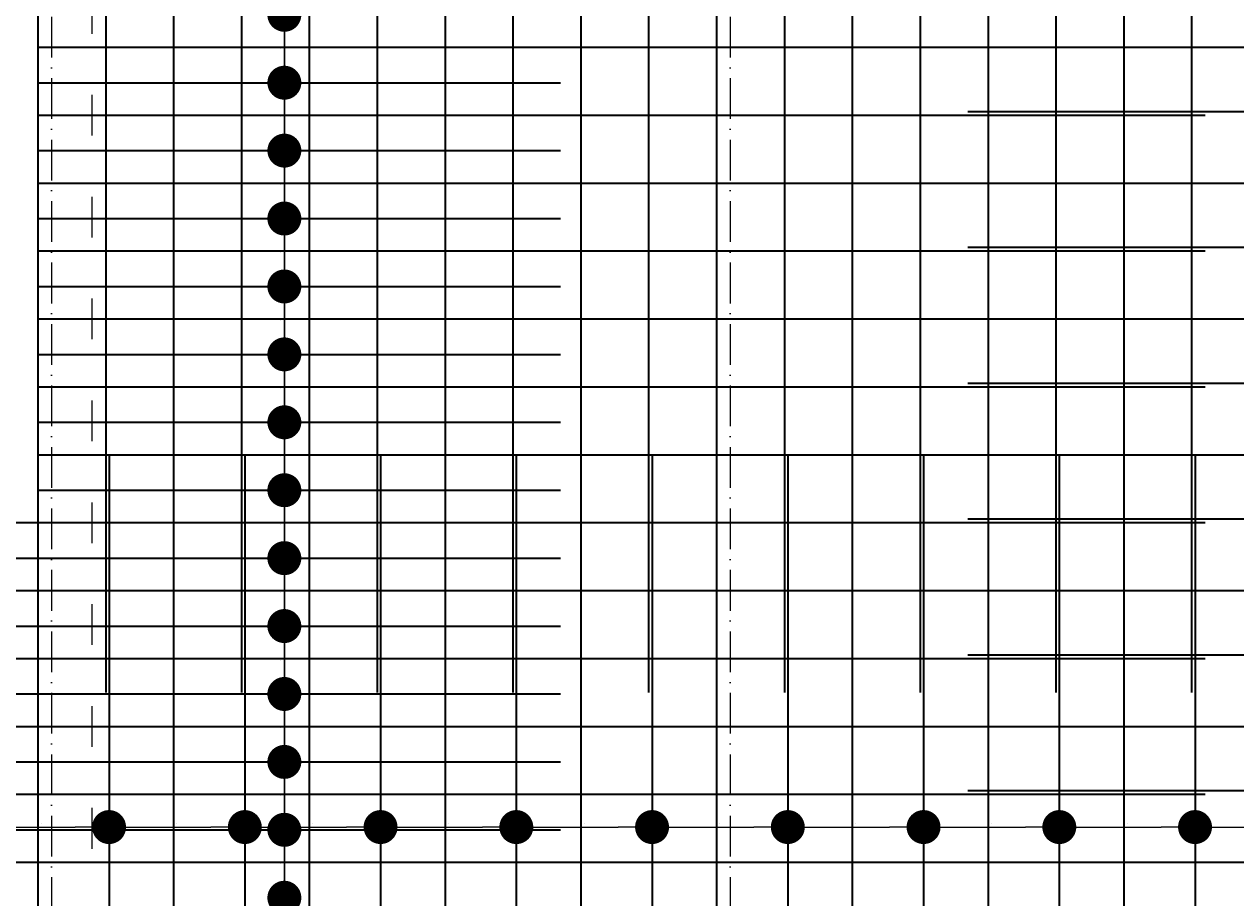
# Model space of a CAD drawing. Header units: millimetres. Extents: x 295948 to 312016, y 6878 to 18016.
# Tile 98 of 252: x 302032 to 302389, y 15827 to 16084. Entities that reach past the tile are written whole.
import ezdxf

# ---------------------------------------------------------------- set-up
doc = ezdxf.new("R2010")
doc.units = ezdxf.units.MM
doc.linetypes.add('ACAD_ISO03W100', pattern=[30, 12, -18])
doc.linetypes.add('ACAD_ISO10W100', pattern=[18, 12, -3, 0, -3])
for name, color, linetype, lineweight in [('konstrukcja wymiary', 1, 'Continuous', 13), ('osie', 5, 'ACAD_ISO10W100', 13), ('zbrojenie płyty', 141, 'Continuous', 35)]:
    doc.layers.add(name, color=color, linetype=linetype, lineweight=lineweight)
doc.layers.add('przerywane', color=6, linetype='ACAD_ISO03W100')
doc.styles.get("Standard").update_dxf_attribs({"font": 'romand.shx', "oblique": 10})
doc.dimstyles.new('kropki', dxfattribs={"dimtxt": 0.001, "dimasz": 10, "dimexe": 1.25, "dimexo": 0.625, "dimgap": 1, "dimtad": 1, "dimtxsty": 'Standard', "dimblk": 'DOT', "dimcen": 2.5, "dimadec": 0, "dimazin": 0, "dimtfac": 1, "dimtmove": 0, "dimatfit": 3, "dimfxl": 1, "dimfxlon": 1, "dimarcsym": 0})

# ---------------------------------------------------------------- blocks, each defined once
blk = doc.blocks.new('_Dot')
at = {"color": 0, "linetype": 'ByBlock', "lineweight": -2}
blk.add_line((-0.5, 0), (-1, 0), dxfattribs=at)
at = {"color": 0, "linetype": 'ByBlock', "const_width": 0.5}
blk.add_lwpolyline([(-0.25, 0, 1), (0.25, 0, 1)], format="xyb", close=True, dxfattribs=at)
blk = doc.blocks.new('*D2038')
at = {"layer": 'Defpoints', "color": 0, "transparency": 16777216}
for p in [(302057.44, 15847.6), (302017.44, 15837.24), (302057.44, 15837.24)]:
    blk.add_point(p, dxfattribs=at)
at = {"layer": 'konstrukcja wymiary', "color": 0, "lineweight": -2, "transparency": 16777216}
for p, q in [((302017.44, 15846.6), (302017.44, 15848.85)), ((302027.44, 15847.6), (302047.44, 15847.6)), ((302057.44, 15846.6), (302057.44, 15848.85))]:
    blk.add_line(p, q, dxfattribs=at)
at = {"layer": 'konstrukcja wymiary', "color": 0, "lineweight": -2, "transparency": 16777216, "xscale": 10, "yscale": 10, "zscale": 10, "rotation": 180}
blk.add_blockref('_Dot', (302017.44, 15847.6), dxfattribs=at)
at = {"layer": 'konstrukcja wymiary', "color": 0, "lineweight": -2, "transparency": 16777216, "xscale": 10, "yscale": 10, "zscale": 10}
blk.add_blockref('_Dot', (302057.44, 15847.6), dxfattribs=at)
at = {"layer": 'konstrukcja wymiary', "color": 0, "transparency": 16777216, "insert": (302037.44, 15848.61), "char_height": 0.001, "attachment_point": 5}
blk.add_mtext('40', dxfattribs=at)
blk = doc.blocks.new('*D2039')
at = {"layer": 'Defpoints', "color": 0, "transparency": 16777216}
for p in [(302097.44, 15847.6), (302057.44, 15837.24), (302097.44, 15837.24)]:
    blk.add_point(p, dxfattribs=at)
at = {"layer": 'konstrukcja wymiary', "color": 0, "lineweight": -2, "transparency": 16777216}
for p, q in [((302057.44, 15846.6), (302057.44, 15848.85)), ((302067.44, 15847.6), (302087.44, 15847.6)), ((302097.44, 15846.6), (302097.44, 15848.85))]:
    blk.add_line(p, q, dxfattribs=at)
at = {"layer": 'konstrukcja wymiary', "color": 0, "lineweight": -2, "transparency": 16777216, "xscale": 10, "yscale": 10, "zscale": 10, "rotation": 180}
blk.add_blockref('_Dot', (302057.44, 15847.6), dxfattribs=at)
at = {"layer": 'konstrukcja wymiary', "color": 0, "lineweight": -2, "transparency": 16777216, "xscale": 10, "yscale": 10, "zscale": 10}
blk.add_blockref('_Dot', (302097.44, 15847.6), dxfattribs=at)
at = {"layer": 'konstrukcja wymiary', "color": 0, "transparency": 16777216, "insert": (302077.44, 15848.61), "char_height": 0.001, "attachment_point": 5}
blk.add_mtext('40', dxfattribs=at)
blk = doc.blocks.new('*D2040')
at = {"layer": 'Defpoints', "color": 0, "transparency": 16777216}
for p in [(302137.44, 15847.6), (302097.44, 15837.24), (302137.44, 15837.24)]:
    blk.add_point(p, dxfattribs=at)
at = {"layer": 'konstrukcja wymiary', "color": 0, "lineweight": -2, "transparency": 16777216}
for p, q in [((302097.44, 15846.6), (302097.44, 15848.85)), ((302107.44, 15847.6), (302127.44, 15847.6)), ((302137.44, 15846.6), (302137.44, 15848.85))]:
    blk.add_line(p, q, dxfattribs=at)
at = {"layer": 'konstrukcja wymiary', "color": 0, "lineweight": -2, "transparency": 16777216, "xscale": 10, "yscale": 10, "zscale": 10, "rotation": 180}
blk.add_blockref('_Dot', (302097.44, 15847.6), dxfattribs=at)
at = {"layer": 'konstrukcja wymiary', "color": 0, "lineweight": -2, "transparency": 16777216, "xscale": 10, "yscale": 10, "zscale": 10}
blk.add_blockref('_Dot', (302137.44, 15847.6), dxfattribs=at)
at = {"layer": 'konstrukcja wymiary', "color": 0, "transparency": 16777216, "insert": (302117.44, 15848.61), "char_height": 0.001, "attachment_point": 5}
blk.add_mtext('40', dxfattribs=at)
blk = doc.blocks.new('*D2041')
at = {"layer": 'Defpoints', "color": 0, "transparency": 16777216}
for p in [(302177.44, 15847.6), (302137.44, 15837.24), (302177.44, 15837.24)]:
    blk.add_point(p, dxfattribs=at)
at = {"layer": 'konstrukcja wymiary', "color": 0, "lineweight": -2, "transparency": 16777216}
for p, q in [((302137.44, 15846.6), (302137.44, 15848.85)), ((302147.44, 15847.6), (302167.44, 15847.6)), ((302177.44, 15846.6), (302177.44, 15848.85))]:
    blk.add_line(p, q, dxfattribs=at)
at = {"layer": 'konstrukcja wymiary', "color": 0, "lineweight": -2, "transparency": 16777216, "xscale": 10, "yscale": 10, "zscale": 10, "rotation": 180}
blk.add_blockref('_Dot', (302137.44, 15847.6), dxfattribs=at)
at = {"layer": 'konstrukcja wymiary', "color": 0, "lineweight": -2, "transparency": 16777216, "xscale": 10, "yscale": 10, "zscale": 10}
blk.add_blockref('_Dot', (302177.44, 15847.6), dxfattribs=at)
at = {"layer": 'konstrukcja wymiary', "color": 0, "transparency": 16777216, "insert": (302157.44, 15848.61), "char_height": 0.001, "attachment_point": 5}
blk.add_mtext('40', dxfattribs=at)
blk = doc.blocks.new('*D2042')
at = {"layer": 'Defpoints', "color": 0, "transparency": 16777216}
for p in [(302217.44, 15847.6), (302177.44, 15837.24), (302217.44, 15837.24)]:
    blk.add_point(p, dxfattribs=at)
at = {"layer": 'konstrukcja wymiary', "color": 0, "lineweight": -2, "transparency": 16777216}
for p, q in [((302177.44, 15846.6), (302177.44, 15848.85)), ((302187.44, 15847.6), (302207.44, 15847.6)), ((302217.44, 15846.6), (302217.44, 15848.85))]:
    blk.add_line(p, q, dxfattribs=at)
at = {"layer": 'konstrukcja wymiary', "color": 0, "lineweight": -2, "transparency": 16777216, "xscale": 10, "yscale": 10, "zscale": 10, "rotation": 180}
blk.add_blockref('_Dot', (302177.44, 15847.6), dxfattribs=at)
at = {"layer": 'konstrukcja wymiary', "color": 0, "lineweight": -2, "transparency": 16777216, "xscale": 10, "yscale": 10, "zscale": 10}
blk.add_blockref('_Dot', (302217.44, 15847.6), dxfattribs=at)
at = {"layer": 'konstrukcja wymiary', "color": 0, "transparency": 16777216, "insert": (302197.44, 15848.61), "char_height": 0.001, "attachment_point": 5}
blk.add_mtext('40', dxfattribs=at)
blk = doc.blocks.new('*D2043')
at = {"layer": 'Defpoints', "color": 0, "transparency": 16777216}
for p in [(302257.44, 15847.6), (302217.44, 15837.24), (302257.44, 15837.24)]:
    blk.add_point(p, dxfattribs=at)
at = {"layer": 'konstrukcja wymiary', "color": 0, "lineweight": -2, "transparency": 16777216}
for p, q in [((302217.44, 15846.6), (302217.44, 15848.85)), ((302227.44, 15847.6), (302247.44, 15847.6)), ((302257.44, 15846.6), (302257.44, 15848.85))]:
    blk.add_line(p, q, dxfattribs=at)
at = {"layer": 'konstrukcja wymiary', "color": 0, "lineweight": -2, "transparency": 16777216, "xscale": 10, "yscale": 10, "zscale": 10, "rotation": 180}
blk.add_blockref('_Dot', (302217.44, 15847.6), dxfattribs=at)
at = {"layer": 'konstrukcja wymiary', "color": 0, "lineweight": -2, "transparency": 16777216, "xscale": 10, "yscale": 10, "zscale": 10}
blk.add_blockref('_Dot', (302257.44, 15847.6), dxfattribs=at)
at = {"layer": 'konstrukcja wymiary', "color": 0, "transparency": 16777216, "insert": (302237.44, 15848.61), "char_height": 0.001, "attachment_point": 5}
blk.add_mtext('40', dxfattribs=at)
blk = doc.blocks.new('*D2044')
at = {"layer": 'Defpoints', "color": 0, "transparency": 16777216}
for p in [(302297.44, 15847.6), (302257.44, 15837.24), (302297.44, 15837.24)]:
    blk.add_point(p, dxfattribs=at)
at = {"layer": 'konstrukcja wymiary', "color": 0, "lineweight": -2, "transparency": 16777216}
for p, q in [((302257.44, 15846.6), (302257.44, 15848.85)), ((302267.44, 15847.6), (302287.44, 15847.6)), ((302297.44, 15846.6), (302297.44, 15848.85))]:
    blk.add_line(p, q, dxfattribs=at)
at = {"layer": 'konstrukcja wymiary', "color": 0, "lineweight": -2, "transparency": 16777216, "xscale": 10, "yscale": 10, "zscale": 10, "rotation": 180}
blk.add_blockref('_Dot', (302257.44, 15847.6), dxfattribs=at)
at = {"layer": 'konstrukcja wymiary', "color": 0, "lineweight": -2, "transparency": 16777216, "xscale": 10, "yscale": 10, "zscale": 10}
blk.add_blockref('_Dot', (302297.44, 15847.6), dxfattribs=at)
at = {"layer": 'konstrukcja wymiary', "color": 0, "transparency": 16777216, "insert": (302277.44, 15848.61), "char_height": 0.001, "attachment_point": 5}
blk.add_mtext('40', dxfattribs=at)
blk = doc.blocks.new('*D2045')
at = {"layer": 'Defpoints', "color": 0, "transparency": 16777216}
for p in [(302337.44, 15847.6), (302297.44, 15837.24), (302337.44, 15837.24)]:
    blk.add_point(p, dxfattribs=at)
at = {"layer": 'konstrukcja wymiary', "color": 0, "lineweight": -2, "transparency": 16777216}
for p, q in [((302297.44, 15846.6), (302297.44, 15848.85)), ((302307.44, 15847.6), (302327.44, 15847.6)), ((302337.44, 15846.6), (302337.44, 15848.85))]:
    blk.add_line(p, q, dxfattribs=at)
at = {"layer": 'konstrukcja wymiary', "color": 0, "lineweight": -2, "transparency": 16777216, "xscale": 10, "yscale": 10, "zscale": 10, "rotation": 180}
blk.add_blockref('_Dot', (302297.44, 15847.6), dxfattribs=at)
at = {"layer": 'konstrukcja wymiary', "color": 0, "lineweight": -2, "transparency": 16777216, "xscale": 10, "yscale": 10, "zscale": 10}
blk.add_blockref('_Dot', (302337.44, 15847.6), dxfattribs=at)
at = {"layer": 'konstrukcja wymiary', "color": 0, "transparency": 16777216, "insert": (302317.44, 15848.61), "char_height": 0.001, "attachment_point": 5}
blk.add_mtext('40', dxfattribs=at)
blk = doc.blocks.new('*D2046')
at = {"layer": 'Defpoints', "color": 0, "transparency": 16777216}
for p in [(302377.44, 15847.6), (302337.44, 15837.24), (302377.44, 15837.24)]:
    blk.add_point(p, dxfattribs=at)
at = {"layer": 'konstrukcja wymiary', "color": 0, "lineweight": -2, "transparency": 16777216}
for p, q in [((302337.44, 15846.6), (302337.44, 15848.85)), ((302347.44, 15847.6), (302367.44, 15847.6)), ((302377.44, 15846.6), (302377.44, 15848.85))]:
    blk.add_line(p, q, dxfattribs=at)
at = {"layer": 'konstrukcja wymiary', "color": 0, "lineweight": -2, "transparency": 16777216, "xscale": 10, "yscale": 10, "zscale": 10, "rotation": 180}
blk.add_blockref('_Dot', (302337.44, 15847.6), dxfattribs=at)
at = {"layer": 'konstrukcja wymiary', "color": 0, "lineweight": -2, "transparency": 16777216, "xscale": 10, "yscale": 10, "zscale": 10}
blk.add_blockref('_Dot', (302377.44, 15847.6), dxfattribs=at)
at = {"layer": 'konstrukcja wymiary', "color": 0, "transparency": 16777216, "insert": (302357.44, 15848.61), "char_height": 0.001, "attachment_point": 5}
blk.add_mtext('40', dxfattribs=at)
blk = doc.blocks.new('*D2047')
at = {"layer": 'Defpoints', "color": 0, "transparency": 16777216}
for p in [(302417.44, 15847.6), (302377.44, 15837.24), (302417.44, 15837.24)]:
    blk.add_point(p, dxfattribs=at)
at = {"layer": 'konstrukcja wymiary', "color": 0, "lineweight": -2, "transparency": 16777216}
for p, q in [((302377.44, 15846.6), (302377.44, 15848.85)), ((302387.44, 15847.6), (302407.44, 15847.6)), ((302417.44, 15846.6), (302417.44, 15848.85))]:
    blk.add_line(p, q, dxfattribs=at)
at = {"layer": 'konstrukcja wymiary', "color": 0, "lineweight": -2, "transparency": 16777216, "xscale": 10, "yscale": 10, "zscale": 10, "rotation": 180}
blk.add_blockref('_Dot', (302377.44, 15847.6), dxfattribs=at)
at = {"layer": 'konstrukcja wymiary', "color": 0, "lineweight": -2, "transparency": 16777216, "xscale": 10, "yscale": 10, "zscale": 10}
blk.add_blockref('_Dot', (302417.44, 15847.6), dxfattribs=at)
at = {"layer": 'konstrukcja wymiary', "color": 0, "transparency": 16777216, "insert": (302397.44, 15848.61), "char_height": 0.001, "attachment_point": 5}
blk.add_mtext('40', dxfattribs=at)
blk = doc.blocks.new('*D2523')
at = {"layer": 'Defpoints', "color": 0, "transparency": 16777216}
for p in [(302109.09, 15806.79), (302117.44, 15806.79), (302117.44, 15786.79)]:
    blk.add_point(p, dxfattribs=at)
at = {"layer": 'konstrukcja wymiary', "color": 0, "lineweight": -2, "transparency": 16777216}
for p, q in [((302109.09, 15816.79), (302109.09, 15826.79)), ((302110.09, 15806.79), (302107.84, 15806.79)), ((302109.09, 15786.79), (302109.09, 15806.79)), ((302110.09, 15786.79), (302107.84, 15786.79)), ((302109.09, 15776.79), (302109.09, 15766.79))]:
    blk.add_line(p, q, dxfattribs=at)
at = {"layer": 'konstrukcja wymiary', "color": 0, "lineweight": -2, "transparency": 16777216, "xscale": 10, "yscale": 10, "zscale": 10}
for p, rotation in [((302109.09, 15806.79), 270), ((302109.09, 15786.79), 90)]:
    blk.add_blockref('_Dot', p, dxfattribs=dict(at, rotation=rotation))
at = {"layer": 'konstrukcja wymiary', "color": 0, "transparency": 16777216, "insert": (302108.09, 15796.79), "char_height": 0.001, "attachment_point": 5, "rotation": 90}
blk.add_mtext('20', dxfattribs=at)
blk = doc.blocks.new('*D2524')
at = {"layer": 'Defpoints', "color": 0, "transparency": 16777216}
for p in [(302109.09, 15826.79), (302117.44, 15826.79), (302117.44, 15806.79)]:
    blk.add_point(p, dxfattribs=at)
at = {"layer": 'konstrukcja wymiary', "color": 0, "lineweight": -2, "transparency": 16777216}
for p, q in [((302109.09, 15836.79), (302109.09, 15846.79)), ((302110.09, 15826.79), (302107.84, 15826.79)), ((302109.09, 15806.79), (302109.09, 15826.79)), ((302110.09, 15806.79), (302107.84, 15806.79)), ((302109.09, 15796.79), (302109.09, 15786.79))]:
    blk.add_line(p, q, dxfattribs=at)
at = {"layer": 'konstrukcja wymiary', "color": 0, "lineweight": -2, "transparency": 16777216, "xscale": 10, "yscale": 10, "zscale": 10}
for p, rotation in [((302109.09, 15826.79), 270), ((302109.09, 15806.79), 90)]:
    blk.add_blockref('_Dot', p, dxfattribs=dict(at, rotation=rotation))
at = {"layer": 'konstrukcja wymiary', "color": 0, "transparency": 16777216, "insert": (302108.09, 15816.79), "char_height": 0.001, "attachment_point": 5, "rotation": 90}
blk.add_mtext('20', dxfattribs=at)
blk = doc.blocks.new('*D2525')
at = {"layer": 'Defpoints', "color": 0, "transparency": 16777216}
for p in [(302109.09, 15846.79), (302117.44, 15846.79), (302117.44, 15826.79)]:
    blk.add_point(p, dxfattribs=at)
at = {"layer": 'konstrukcja wymiary', "color": 0, "lineweight": -2, "transparency": 16777216}
for p, q in [((302109.09, 15856.79), (302109.09, 15866.79)), ((302110.09, 15846.79), (302107.84, 15846.79)), ((302109.09, 15826.79), (302109.09, 15846.79)), ((302110.09, 15826.79), (302107.84, 15826.79)), ((302109.09, 15816.79), (302109.09, 15806.79))]:
    blk.add_line(p, q, dxfattribs=at)
at = {"layer": 'konstrukcja wymiary', "color": 0, "lineweight": -2, "transparency": 16777216, "xscale": 10, "yscale": 10, "zscale": 10}
for p, rotation in [((302109.09, 15846.79), 270), ((302109.09, 15826.79), 90)]:
    blk.add_blockref('_Dot', p, dxfattribs=dict(at, rotation=rotation))
at = {"layer": 'konstrukcja wymiary', "color": 0, "transparency": 16777216, "insert": (302108.09, 15836.79), "char_height": 0.001, "attachment_point": 5, "rotation": 90}
blk.add_mtext('20', dxfattribs=at)
blk = doc.blocks.new('*D2526')
at = {"layer": 'Defpoints', "color": 0, "transparency": 16777216}
for p in [(302109.09, 15866.79), (302117.44, 15866.79), (302117.44, 15846.79)]:
    blk.add_point(p, dxfattribs=at)
at = {"layer": 'konstrukcja wymiary', "color": 0, "lineweight": -2, "transparency": 16777216}
for p, q in [((302109.09, 15876.79), (302109.09, 15886.79)), ((302110.09, 15866.79), (302107.84, 15866.79)), ((302109.09, 15846.79), (302109.09, 15866.79)), ((302110.09, 15846.79), (302107.84, 15846.79)), ((302109.09, 15836.79), (302109.09, 15826.79))]:
    blk.add_line(p, q, dxfattribs=at)
at = {"layer": 'konstrukcja wymiary', "color": 0, "lineweight": -2, "transparency": 16777216, "xscale": 10, "yscale": 10, "zscale": 10}
for p, rotation in [((302109.09, 15866.79), 270), ((302109.09, 15846.79), 90)]:
    blk.add_blockref('_Dot', p, dxfattribs=dict(at, rotation=rotation))
at = {"layer": 'konstrukcja wymiary', "color": 0, "transparency": 16777216, "insert": (302108.09, 15856.79), "char_height": 0.001, "attachment_point": 5, "rotation": 90}
blk.add_mtext('20', dxfattribs=at)
blk = doc.blocks.new('*D2527')
at = {"layer": 'Defpoints', "color": 0, "transparency": 16777216}
for p in [(302109.09, 15886.79), (302117.44, 15886.79), (302117.44, 15866.79)]:
    blk.add_point(p, dxfattribs=at)
at = {"layer": 'konstrukcja wymiary', "color": 0, "lineweight": -2, "transparency": 16777216}
for p, q in [((302109.09, 15896.79), (302109.09, 15906.79)), ((302110.09, 15886.79), (302107.84, 15886.79)), ((302109.09, 15866.79), (302109.09, 15886.79)), ((302110.09, 15866.79), (302107.84, 15866.79)), ((302109.09, 15856.79), (302109.09, 15846.79))]:
    blk.add_line(p, q, dxfattribs=at)
at = {"layer": 'konstrukcja wymiary', "color": 0, "lineweight": -2, "transparency": 16777216, "xscale": 10, "yscale": 10, "zscale": 10}
for p, rotation in [((302109.09, 15886.79), 270), ((302109.09, 15866.79), 90)]:
    blk.add_blockref('_Dot', p, dxfattribs=dict(at, rotation=rotation))
at = {"layer": 'konstrukcja wymiary', "color": 0, "transparency": 16777216, "insert": (302108.09, 15876.79), "char_height": 0.001, "attachment_point": 5, "rotation": 90}
blk.add_mtext('20', dxfattribs=at)
blk = doc.blocks.new('*D2528')
at = {"layer": 'Defpoints', "color": 0, "transparency": 16777216}
for p in [(302109.09, 15906.79), (302117.44, 15906.79), (302117.44, 15886.79)]:
    blk.add_point(p, dxfattribs=at)
at = {"layer": 'konstrukcja wymiary', "color": 0, "lineweight": -2, "transparency": 16777216}
for p, q in [((302109.09, 15916.79), (302109.09, 15926.79)), ((302110.09, 15906.79), (302107.84, 15906.79)), ((302109.09, 15886.79), (302109.09, 15906.79)), ((302110.09, 15886.79), (302107.84, 15886.79)), ((302109.09, 15876.79), (302109.09, 15866.79))]:
    blk.add_line(p, q, dxfattribs=at)
at = {"layer": 'konstrukcja wymiary', "color": 0, "lineweight": -2, "transparency": 16777216, "xscale": 10, "yscale": 10, "zscale": 10}
for p, rotation in [((302109.09, 15906.79), 270), ((302109.09, 15886.79), 90)]:
    blk.add_blockref('_Dot', p, dxfattribs=dict(at, rotation=rotation))
at = {"layer": 'konstrukcja wymiary', "color": 0, "transparency": 16777216, "insert": (302108.09, 15896.79), "char_height": 0.001, "attachment_point": 5, "rotation": 90}
blk.add_mtext('20', dxfattribs=at)
blk = doc.blocks.new('*D2529')
at = {"layer": 'Defpoints', "color": 0, "transparency": 16777216}
for p in [(302109.09, 15926.79), (302117.44, 15926.79), (302117.44, 15906.79)]:
    blk.add_point(p, dxfattribs=at)
at = {"layer": 'konstrukcja wymiary', "color": 0, "lineweight": -2, "transparency": 16777216}
for p, q in [((302109.09, 15936.79), (302109.09, 15946.79)), ((302110.09, 15926.79), (302107.84, 15926.79)), ((302109.09, 15906.79), (302109.09, 15926.79)), ((302110.09, 15906.79), (302107.84, 15906.79)), ((302109.09, 15896.79), (302109.09, 15886.79))]:
    blk.add_line(p, q, dxfattribs=at)
at = {"layer": 'konstrukcja wymiary', "color": 0, "lineweight": -2, "transparency": 16777216, "xscale": 10, "yscale": 10, "zscale": 10}
for p, rotation in [((302109.09, 15926.79), 270), ((302109.09, 15906.79), 90)]:
    blk.add_blockref('_Dot', p, dxfattribs=dict(at, rotation=rotation))
at = {"layer": 'konstrukcja wymiary', "color": 0, "transparency": 16777216, "insert": (302108.09, 15916.79), "char_height": 0.001, "attachment_point": 5, "rotation": 90}
blk.add_mtext('20', dxfattribs=at)
blk = doc.blocks.new('*D2530')
at = {"layer": 'Defpoints', "color": 0, "transparency": 16777216}
for p in [(302109.09, 15946.79), (302117.44, 15946.79), (302117.44, 15926.79)]:
    blk.add_point(p, dxfattribs=at)
at = {"layer": 'konstrukcja wymiary', "color": 0, "lineweight": -2, "transparency": 16777216}
for p, q in [((302109.09, 15956.79), (302109.09, 15966.79)), ((302110.09, 15946.79), (302107.84, 15946.79)), ((302109.09, 15926.79), (302109.09, 15946.79)), ((302110.09, 15926.79), (302107.84, 15926.79)), ((302109.09, 15916.79), (302109.09, 15906.79))]:
    blk.add_line(p, q, dxfattribs=at)
at = {"layer": 'konstrukcja wymiary', "color": 0, "lineweight": -2, "transparency": 16777216, "xscale": 10, "yscale": 10, "zscale": 10}
for p, rotation in [((302109.09, 15946.79), 270), ((302109.09, 15926.79), 90)]:
    blk.add_blockref('_Dot', p, dxfattribs=dict(at, rotation=rotation))
at = {"layer": 'konstrukcja wymiary', "color": 0, "transparency": 16777216, "insert": (302108.09, 15936.79), "char_height": 0.001, "attachment_point": 5, "rotation": 90}
blk.add_mtext('20', dxfattribs=at)
blk = doc.blocks.new('*D2531')
at = {"layer": 'Defpoints', "color": 0, "transparency": 16777216}
for p in [(302109.09, 15966.79), (302117.44, 15966.79), (302117.44, 15946.79)]:
    blk.add_point(p, dxfattribs=at)
at = {"layer": 'konstrukcja wymiary', "color": 0, "lineweight": -2, "transparency": 16777216}
for p, q in [((302109.09, 15976.79), (302109.09, 15986.79)), ((302110.09, 15966.79), (302107.84, 15966.79)), ((302109.09, 15946.79), (302109.09, 15966.79)), ((302110.09, 15946.79), (302107.84, 15946.79)), ((302109.09, 15936.79), (302109.09, 15926.79))]:
    blk.add_line(p, q, dxfattribs=at)
at = {"layer": 'konstrukcja wymiary', "color": 0, "lineweight": -2, "transparency": 16777216, "xscale": 10, "yscale": 10, "zscale": 10}
for p, rotation in [((302109.09, 15966.79), 270), ((302109.09, 15946.79), 90)]:
    blk.add_blockref('_Dot', p, dxfattribs=dict(at, rotation=rotation))
at = {"layer": 'konstrukcja wymiary', "color": 0, "transparency": 16777216, "insert": (302108.09, 15956.79), "char_height": 0.001, "attachment_point": 5, "rotation": 90}
blk.add_mtext('20', dxfattribs=at)
blk = doc.blocks.new('*D2532')
at = {"layer": 'Defpoints', "color": 0, "transparency": 16777216}
for p in [(302109.09, 15986.79), (302117.44, 15986.79), (302117.44, 15966.79)]:
    blk.add_point(p, dxfattribs=at)
at = {"layer": 'konstrukcja wymiary', "color": 0, "lineweight": -2, "transparency": 16777216}
for p, q in [((302109.09, 15996.79), (302109.09, 16006.79)), ((302110.09, 15986.79), (302107.84, 15986.79)), ((302109.09, 15966.79), (302109.09, 15986.79)), ((302110.09, 15966.79), (302107.84, 15966.79)), ((302109.09, 15956.79), (302109.09, 15946.79))]:
    blk.add_line(p, q, dxfattribs=at)
at = {"layer": 'konstrukcja wymiary', "color": 0, "lineweight": -2, "transparency": 16777216, "xscale": 10, "yscale": 10, "zscale": 10}
for p, rotation in [((302109.09, 15986.79), 270), ((302109.09, 15966.79), 90)]:
    blk.add_blockref('_Dot', p, dxfattribs=dict(at, rotation=rotation))
at = {"layer": 'konstrukcja wymiary', "color": 0, "transparency": 16777216, "insert": (302108.09, 15976.79), "char_height": 0.001, "attachment_point": 5, "rotation": 90}
blk.add_mtext('20', dxfattribs=at)
blk = doc.blocks.new('*D2533')
at = {"layer": 'Defpoints', "color": 0, "transparency": 16777216}
for p in [(302109.09, 16006.79), (302117.44, 16006.79), (302117.44, 15986.79)]:
    blk.add_point(p, dxfattribs=at)
at = {"layer": 'konstrukcja wymiary', "color": 0, "lineweight": -2, "transparency": 16777216}
for p, q in [((302109.09, 16016.79), (302109.09, 16026.79)), ((302110.09, 16006.79), (302107.84, 16006.79)), ((302109.09, 15986.79), (302109.09, 16006.79)), ((302110.09, 15986.79), (302107.84, 15986.79)), ((302109.09, 15976.79), (302109.09, 15966.79))]:
    blk.add_line(p, q, dxfattribs=at)
at = {"layer": 'konstrukcja wymiary', "color": 0, "lineweight": -2, "transparency": 16777216, "xscale": 10, "yscale": 10, "zscale": 10}
for p, rotation in [((302109.09, 16006.79), 270), ((302109.09, 15986.79), 90)]:
    blk.add_blockref('_Dot', p, dxfattribs=dict(at, rotation=rotation))
at = {"layer": 'konstrukcja wymiary', "color": 0, "transparency": 16777216, "insert": (302108.09, 15996.79), "char_height": 0.001, "attachment_point": 5, "rotation": 90}
blk.add_mtext('20', dxfattribs=at)
blk = doc.blocks.new('*D2534')
at = {"layer": 'Defpoints', "color": 0, "transparency": 16777216}
for p in [(302109.09, 16026.79), (302117.44, 16026.79), (302117.44, 16006.79)]:
    blk.add_point(p, dxfattribs=at)
at = {"layer": 'konstrukcja wymiary', "color": 0, "lineweight": -2, "transparency": 16777216}
for p, q in [((302109.09, 16036.79), (302109.09, 16046.79)), ((302110.09, 16026.79), (302107.84, 16026.79)), ((302109.09, 16006.79), (302109.09, 16026.79)), ((302110.09, 16006.79), (302107.84, 16006.79)), ((302109.09, 15996.79), (302109.09, 15986.79))]:
    blk.add_line(p, q, dxfattribs=at)
at = {"layer": 'konstrukcja wymiary', "color": 0, "lineweight": -2, "transparency": 16777216, "xscale": 10, "yscale": 10, "zscale": 10}
for p, rotation in [((302109.09, 16026.79), 270), ((302109.09, 16006.79), 90)]:
    blk.add_blockref('_Dot', p, dxfattribs=dict(at, rotation=rotation))
at = {"layer": 'konstrukcja wymiary', "color": 0, "transparency": 16777216, "insert": (302108.09, 16016.79), "char_height": 0.001, "attachment_point": 5, "rotation": 90}
blk.add_mtext('20', dxfattribs=at)
blk = doc.blocks.new('*D2535')
at = {"layer": 'Defpoints', "color": 0, "transparency": 16777216}
for p in [(302109.09, 16046.79), (302117.44, 16046.79), (302117.44, 16026.79)]:
    blk.add_point(p, dxfattribs=at)
at = {"layer": 'konstrukcja wymiary', "color": 0, "lineweight": -2, "transparency": 16777216}
for p, q in [((302109.09, 16056.79), (302109.09, 16066.79)), ((302110.09, 16046.79), (302107.84, 16046.79)), ((302109.09, 16026.79), (302109.09, 16046.79)), ((302110.09, 16026.79), (302107.84, 16026.79)), ((302109.09, 16016.79), (302109.09, 16006.79))]:
    blk.add_line(p, q, dxfattribs=at)
at = {"layer": 'konstrukcja wymiary', "color": 0, "lineweight": -2, "transparency": 16777216, "xscale": 10, "yscale": 10, "zscale": 10}
for p, rotation in [((302109.09, 16046.79), 270), ((302109.09, 16026.79), 90)]:
    blk.add_blockref('_Dot', p, dxfattribs=dict(at, rotation=rotation))
at = {"layer": 'konstrukcja wymiary', "color": 0, "transparency": 16777216, "insert": (302108.09, 16036.79), "char_height": 0.001, "attachment_point": 5, "rotation": 90}
blk.add_mtext('20', dxfattribs=at)
blk = doc.blocks.new('*D2536')
at = {"layer": 'Defpoints', "color": 0, "transparency": 16777216}
for p in [(302109.09, 16066.79), (302117.44, 16066.79), (302117.44, 16046.79)]:
    blk.add_point(p, dxfattribs=at)
at = {"layer": 'konstrukcja wymiary', "color": 0, "lineweight": -2, "transparency": 16777216}
for p, q in [((302109.09, 16076.79), (302109.09, 16086.79)), ((302110.09, 16066.79), (302107.84, 16066.79)), ((302109.09, 16046.79), (302109.09, 16066.79)), ((302110.09, 16046.79), (302107.84, 16046.79)), ((302109.09, 16036.79), (302109.09, 16026.79))]:
    blk.add_line(p, q, dxfattribs=at)
at = {"layer": 'konstrukcja wymiary', "color": 0, "lineweight": -2, "transparency": 16777216, "xscale": 10, "yscale": 10, "zscale": 10}
for p, rotation in [((302109.09, 16066.79), 270), ((302109.09, 16046.79), 90)]:
    blk.add_blockref('_Dot', p, dxfattribs=dict(at, rotation=rotation))
at = {"layer": 'konstrukcja wymiary', "color": 0, "transparency": 16777216, "insert": (302108.09, 16056.79), "char_height": 0.001, "attachment_point": 5, "rotation": 90}
blk.add_mtext('20', dxfattribs=at)
blk = doc.blocks.new('*D2537')
at = {"layer": 'Defpoints', "color": 0, "transparency": 16777216}
for p in [(302109.09, 16086.79), (302117.44, 16086.79), (302117.44, 16066.79)]:
    blk.add_point(p, dxfattribs=at)
at = {"layer": 'konstrukcja wymiary', "color": 0, "lineweight": -2, "transparency": 16777216}
for p, q in [((302109.09, 16096.79), (302109.09, 16106.79)), ((302110.09, 16086.79), (302107.84, 16086.79)), ((302109.09, 16066.79), (302109.09, 16086.79)), ((302110.09, 16066.79), (302107.84, 16066.79)), ((302109.09, 16056.79), (302109.09, 16046.79))]:
    blk.add_line(p, q, dxfattribs=at)
at = {"layer": 'konstrukcja wymiary', "color": 0, "lineweight": -2, "transparency": 16777216, "xscale": 10, "yscale": 10, "zscale": 10}
for p, rotation in [((302109.09, 16086.79), 270), ((302109.09, 16066.79), 90)]:
    blk.add_blockref('_Dot', p, dxfattribs=dict(at, rotation=rotation))
at = {"layer": 'konstrukcja wymiary', "color": 0, "transparency": 16777216, "insert": (302108.09, 16076.79), "char_height": 0.001, "attachment_point": 5, "rotation": 90}
blk.add_mtext('20', dxfattribs=at)
blk = doc.blocks.new('*D2538')
at = {"layer": 'Defpoints', "color": 0, "transparency": 16777216}
for p in [(302109.09, 16106.79), (302117.44, 16106.79), (302117.44, 16086.79)]:
    blk.add_point(p, dxfattribs=at)
at = {"layer": 'konstrukcja wymiary', "color": 0, "lineweight": -2, "transparency": 16777216}
for p, q in [((302109.09, 16116.79), (302109.09, 16126.79)), ((302110.09, 16106.79), (302107.84, 16106.79)), ((302109.09, 16086.79), (302109.09, 16106.79)), ((302110.09, 16086.79), (302107.84, 16086.79)), ((302109.09, 16076.79), (302109.09, 16066.79))]:
    blk.add_line(p, q, dxfattribs=at)
at = {"layer": 'konstrukcja wymiary', "color": 0, "lineweight": -2, "transparency": 16777216, "xscale": 10, "yscale": 10, "zscale": 10}
for p, rotation in [((302109.09, 16106.79), 270), ((302109.09, 16086.79), 90)]:
    blk.add_blockref('_Dot', p, dxfattribs=dict(at, rotation=rotation))
at = {"layer": 'konstrukcja wymiary', "color": 0, "transparency": 16777216, "insert": (302108.09, 16096.79), "char_height": 0.001, "attachment_point": 5, "rotation": 90}
blk.add_mtext('20', dxfattribs=at)

msp = doc.modelspace()

# ---------------------------------------------------------------- linework, layer by layer
at = {"layer": 'osie'}
for p, q in [((302040.44, 17045.509), (302040.44, 15571.332)), ((302240.44, 17045.509), (302240.44, 15571.332))]:
    msp.add_line(p, q, dxfattribs=at)
at = {"layer": 'przerywane'}
msp.add_line((302052.44, 15661.224), (302052.44, 16272.224), dxfattribs=at)
at = {"layer": 'zbrojenie płyty'}
for p, q in [((302056.44, 16887.224), (302056.44, 15887.224)), ((302096.44, 16887.224), (302096.44, 15887.224)), ((302136.44, 16887.224), (302136.44, 15887.224)), ((302176.44, 16887.224), (302176.44, 15887.224)), ((302216.44, 16887.224), (302216.44, 15887.224)), ((302256.44, 16887.224), (302256.44, 15887.224)), ((302296.44, 16887.224), (302296.44, 15887.224)), ((302336.44, 16887.224), (302336.44, 15887.224)), ((302376.44, 16887.224), (302376.44, 15887.224)), ((302036.44, 16626.224), (302036.44, 15626.224)), ((302076.44, 16626.224), (302076.44, 15626.224)), ((302116.44, 16626.224), (302116.44, 15626.224)), ((302156.44, 16626.224), (302156.44, 15626.224)), ((302196.44, 16626.224), (302196.44, 15626.224)), ((302236.44, 16626.224), (302236.44, 15626.224)), ((302276.44, 16626.224), (302276.44, 15626.224)), ((302316.44, 16626.224), (302316.44, 15626.224)), ((302356.44, 16626.224), (302356.44, 15626.224)), ((302036.44, 16077.243), (302682.132, 16077.243)), ((302036.44, 16066.787), (302190.44, 16066.787)), ((302683.44, 16058.243), (302310.44, 16058.243)), ((302036.44, 16057.243), (302380.44, 16057.243)), ((302036.44, 16046.787), (302190.44, 16046.787)), ((302036.44, 16037.243), (302682.132, 16037.243)), ((302036.44, 16026.787), (302190.44, 16026.787)), ((302036.44, 16017.243), (302380.44, 16017.243)), ((302683.44, 16018.243), (302310.44, 16018.243)), ((302036.44, 16006.787), (302190.44, 16006.787)), ((302036.44, 15997.243), (302682.132, 15997.243)), ((302036.44, 15986.787), (302190.44, 15986.787)), ((302036.44, 15977.243), (302380.44, 15977.243)), ((302683.44, 15978.243), (302310.44, 15978.243)), ((302036.44, 15966.787), (302190.44, 15966.787)), ((302036.44, 15957.243), (302682.132, 15957.243)), ((302057.44, 15957.224), (302057.44, 15626.224)), ((302097.44, 15957.224), (302097.44, 15626.224)), ((302137.44, 15957.224), (302137.44, 15626.224)), ((302177.44, 15957.224), (302177.44, 15626.224)), ((302217.44, 15957.224), (302217.44, 15626.224)), ((302257.44, 15957.224), (302257.44, 15626.224)), ((302297.44, 15957.224), (302297.44, 15626.224)), ((302337.44, 15957.224), (302337.44, 15626.224)), ((302377.44, 15957.224), (302377.44, 15626.224)), ((302036.44, 15946.787), (302190.44, 15946.787)), ((301180.44, 15937.243), (302380.44, 15937.243)), ((302683.44, 15938.243), (302310.44, 15938.243)), ((301890.44, 15926.787), (302190.44, 15926.787)), ((301482.132, 15917.243), (302682.132, 15917.243)), ((301890.44, 15906.787), (302190.44, 15906.787)), ((301180.44, 15897.243), (302380.44, 15897.243)), ((302683.44, 15898.243), (302310.44, 15898.243)), ((301890.44, 15886.787), (302190.44, 15886.787)), ((301482.132, 15877.243), (302682.132, 15877.243)), ((301890.44, 15866.787), (302190.44, 15866.787)), ((302683.44, 15858.243), (302310.44, 15858.243)), ((301180.44, 15857.243), (302380.44, 15857.243)), ((301890.44, 15846.787), (302190.44, 15846.787)), ((301482.132, 15837.243), (302682.132, 15837.243))]:
    msp.add_line(p, q, dxfattribs=at)

# ---------------------------------------------------------------- dimensions: what is measured, and where the dimension line sits
at = {"layer": 'konstrukcja wymiary'}
for base, p1, p2, picture, middle in [((302109.095, 16106.787), (302117.44, 16086.787), (302117.44, 16106.787), '*D2538', (302108.094, 16096.787)), ((302109.095, 16086.787), (302117.44, 16066.787), (302117.44, 16086.787), '*D2537', (302108.094, 16076.787)), ((302109.095, 16066.787), (302117.44, 16046.787), (302117.44, 16066.787), '*D2536', (302108.094, 16056.787)), ((302109.095, 16046.787), (302117.44, 16026.787), (302117.44, 16046.787), '*D2535', (302108.094, 16036.787)), ((302109.095, 16026.787), (302117.44, 16006.787), (302117.44, 16026.787), '*D2534', (302108.094, 16016.787)), ((302109.095, 16006.787), (302117.44, 15986.787), (302117.44, 16006.787), '*D2533', (302108.094, 15996.787)), ((302109.095, 15986.787), (302117.44, 15966.787), (302117.44, 15986.787), '*D2532', (302108.094, 15976.787)), ((302109.095, 15966.787), (302117.44, 15946.787), (302117.44, 15966.787), '*D2531', (302108.094, 15956.787)), ((302109.095, 15946.787), (302117.44, 15926.787), (302117.44, 15946.787), '*D2530', (302108.094, 15936.787)), ((302109.095, 15926.787), (302117.44, 15906.787), (302117.44, 15926.787), '*D2529', (302108.094, 15916.787)), ((302109.095, 15906.787), (302117.44, 15886.787), (302117.44, 15906.787), '*D2528', (302108.094, 15896.787)), ((302109.095, 15886.787), (302117.44, 15866.787), (302117.44, 15886.787), '*D2527', (302108.094, 15876.787)), ((302109.095, 15866.787), (302117.44, 15846.787), (302117.44, 15866.787), '*D2526', (302108.094, 15856.787)), ((302109.095, 15846.787), (302117.44, 15826.787), (302117.44, 15846.787), '*D2525', (302108.094, 15836.787)), ((302109.095, 15826.787), (302117.44, 15806.787), (302117.44, 15826.787), '*D2524', (302108.094, 15816.787)), ((302109.095, 15806.787), (302117.44, 15786.787), (302117.44, 15806.787), '*D2523', (302108.094, 15796.787))]:
    dim = msp.add_linear_dim(base=base, p1=p1, p2=p2, angle=90, dimstyle='kropki', override={"dimtmove": 1}, dxfattribs=at)
    dim.commit()
    dim.dimension.update_dxf_attribs({"geometry": picture, "text_midpoint": middle})
for base, p1, p2, picture, middle in [((302057.44, 15847.605), (302017.44, 15837.243), (302057.44, 15837.243), '*D2038', (302037.44, 15848.605)), ((302097.44, 15847.605), (302057.44, 15837.243), (302097.44, 15837.243), '*D2039', (302077.44, 15848.605)), ((302137.44, 15847.605), (302097.44, 15837.243), (302137.44, 15837.243), '*D2040', (302117.44, 15848.605)), ((302177.44, 15847.605), (302137.44, 15837.243), (302177.44, 15837.243), '*D2041', (302157.44, 15848.605)), ((302217.44, 15847.605), (302177.44, 15837.243), (302217.44, 15837.243), '*D2042', (302197.44, 15848.605)), ((302257.44, 15847.605), (302217.44, 15837.243), (302257.44, 15837.243), '*D2043', (302237.44, 15848.605)), ((302297.44, 15847.605), (302257.44, 15837.243), (302297.44, 15837.243), '*D2044', (302277.44, 15848.605)), ((302337.44, 15847.605), (302297.44, 15837.243), (302337.44, 15837.243), '*D2045', (302317.44, 15848.605)), ((302377.44, 15847.605), (302337.44, 15837.243), (302377.44, 15837.243), '*D2046', (302357.44, 15848.605)), ((302417.44, 15847.605), (302377.44, 15837.243), (302417.44, 15837.243), '*D2047', (302397.44, 15848.605))]:
    dim = msp.add_linear_dim(base=base, p1=p1, p2=p2, dimstyle='kropki', override={"dimtmove": 1}, dxfattribs=at)
    dim.commit()
    dim.dimension.update_dxf_attribs({"geometry": picture, "text_midpoint": middle})

doc.saveas('drawing.dxf')
